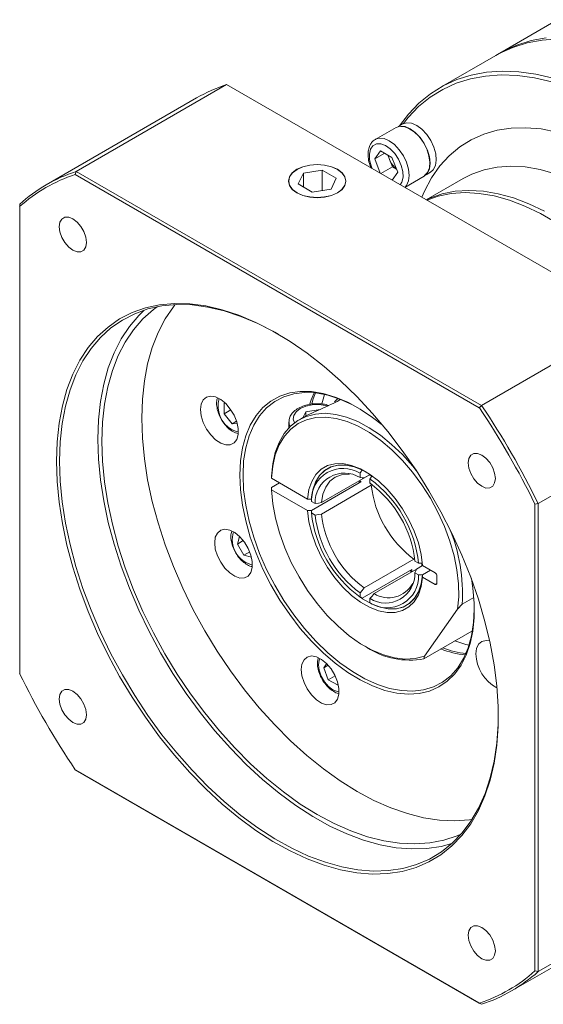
# Model space of a CAD drawing. Header units: millimetres. Extents: x 8145 to 8986, y -564 to 31.
# Tile 3 of 6: x 8382 to 8456, y -445 to -305. Entities that reach past the tile are written whole.
import ezdxf

# ---------------------------------------------------------------- set-up
doc = ezdxf.new("R2010")
doc.units = ezdxf.units.MM
doc.layers.get('0').update_dxf_attribs({"lineweight": 18})

msp = doc.modelspace()

# ---------------------------------------------------------------- linework, layer by layer
at = {"color": 7, "linetype": 'Continuous', "lineweight": 15}
for p, q in [((8458.52, -305.09), (8450.31, -309.83)), ((8449.75, -310.16), (8441.83, -314.73)), ((8411.55, -314.3), (8390.23, -326.61)), ((8469.04, -347.48), (8411.55, -314.3)), ((8407.3, -316.19), (8385.97, -328.5)), ((8435.59, -320.36), (8432.62, -322.08)), ((8436.52, -319.88), (8435.92, -320.23)), ((8432.62, -322.08), (8432.68, -322.05)), ((8432.56, -324.84), (8433.38, -323.68)), ((8433.38, -323.68), (8435.01, -324.62)), ((8433.98, -324.03), (8432.56, -324.84)), ((8433.35, -326.88), (8432.56, -324.84)), ((8434.67, -324.92), (8434.42, -324.28)), ((8435.08, -325.97), (8434.67, -324.92)), ((8435.01, -324.62), (8435.83, -326.73)), ((8390.08, -327.04), (8390.23, -326.61)), ((8390.23, -326.61), (8447.71, -359.79)), ((8421.54, -326.33), (8421.51, -326.35)), ((8425.12, -326.43), (8422.44, -326.85)), ((8427.08, -327.57), (8425.12, -326.43)), ((8425.12, -329.3), (8425.12, -326.43)), ((8427.28, -326.35), (8427.26, -326.33)), ((8435.08, -325.97), (8433.43, -326.92)), ((8435.67, -326.31), (8435.08, -325.97)), ((8447.4, -360.14), (8390.08, -327.04)), ((8422.44, -326.85), (8421.72, -328.39)), ((8422.44, -328.81), (8422.44, -326.85)), ((8426.36, -329.11), (8427.08, -327.57)), ((8435.83, -326.73), (8435.04, -327.85)), ((8436.83, -328.89), (8439.59, -327.29)), ((8445.12, -327.61), (8439.87, -330.64)), ((8439.88, -327.07), (8440.47, -326.73)), ((8421.72, -328.39), (8423.68, -329.53)), ((8423.68, -329.53), (8426.36, -329.11)), ((8382.2, -331.24), (8382.2, -331.59)), ((8382.2, -331.59), (8382.2, -397.79)), ((8469.04, -347.48), (8447.71, -359.79)), ((8411.2, -359.48), (8411.36, -359.47)), ((8411.2, -360.99), (8411.2, -359.48)), ((8447.4, -360.14), (8447.71, -359.79)), ((8412.17, -360.43), (8411.2, -360.99)), ((8412.33, -362.4), (8411.2, -360.99)), ((8422.31, -361.56), (8421.87, -361.81)), ((8422.36, -361.55), (8422.77, -360.68)), ((8422.77, -360.68), (8424.81, -360.36)), ((8422.77, -361.32), (8422.77, -360.68)), ((8477.06, -361.39), (8455.74, -373.7)), ((8412.96, -362.04), (8412.33, -362.4)), ((8413.05, -362.34), (8412.33, -362.4)), ((8420.4, -362.11), (8420.4, -362.98)), ((8417.91, -370.12), (8417.91, -369.8)), ((8425, -373.56), (8431.9, -369.58)), ((8430.48, -369.42), (8430.48, -370.02)), ((8431.9, -369.58), (8431.05, -370.07)), ((8431.79, -369.65), (8432.12, -369.84)), ((8423.02, -373.07), (8417.91, -370.12)), ((8417.91, -371.43), (8419.04, -370.78)), ((8423.58, -374.7), (8430.65, -370.62)), ((8423.58, -374.7), (8430.37, -370.79)), ((8432.07, -371.11), (8425, -375.2)), ((8430.37, -370.79), (8430.37, -370.46)), ((8430.37, -370.46), (8430.4, -370.77)), ((8430.65, -370.62), (8430.38, -370.46)), ((8431.89, -370.84), (8431.89, -370.23)), ((8432.14, -371.01), (8432.02, -371.08)), ((8432.02, -371.08), (8432.07, -371.11)), ((8417.91, -371.43), (8417.91, -371.76)), ((8417.91, -371.76), (8423.02, -374.7)), ((8423.58, -373.07), (8423.02, -373.07)), ((8424.11, -373.7), (8423.58, -373.4)), ((8455.29, -373.79), (8455.74, -373.7)), ((8455.29, -439.98), (8455.29, -373.79)), ((8455.74, -373.7), (8455.74, -440.07)), ((8423.02, -374.7), (8423.58, -374.7)), ((8423.58, -375.03), (8424.11, -375.33)), ((8413.09, -379.44), (8413.38, -378.36)), ((8413.92, -378.96), (8413.09, -379.44)), ((8414.01, -381.04), (8413.09, -379.44)), ((8414.85, -380.56), (8414.01, -381.04)), ((8415.1, -381.33), (8414.01, -381.04)), ((8431.05, -385.67), (8438.12, -381.58)), ((8438.12, -381.65), (8438.24, -381.58)), ((8438.12, -381.58), (8438.12, -381.65)), ((8438.79, -382.18), (8438.27, -381.87)), ((8438.5, -382.99), (8439.36, -382.5)), ((8439.25, -382.18), (8439.25, -382.56)), ((8441.14, -383.54), (8439.36, -382.51)), ((8437.83, -383.06), (8430.76, -387.14)), ((8438.5, -382.99), (8432.46, -386.48)), ((8437.58, -383.21), (8437.83, -383.39)), ((8437.83, -383.38), (8437.83, -383.06)), ((8438.27, -383.51), (8438.79, -383.81)), ((8440.49, -383.16), (8439.36, -383.81)), ((8439.36, -383.81), (8439.36, -384.14)), ((8441.37, -385.04), (8441.37, -383.93)), ((8439.36, -384.14), (8441.14, -385.17)), ((8430.48, -386.37), (8430.48, -386.98)), ((8431.89, -387.79), (8431.89, -387.19)), ((8444.96, -387.99), (8444.3, -388.69)), ((8444.96, -387.99), (8446.62, -387.03)), ((8439.63, -395.34), (8444.3, -388.69)), ((8439.54, -395.71), (8446.32, -391.79)), ((8431.19, -393.95), (8431.47, -394.12)), ((8425.33, -396.99), (8425.74, -396.41)), ((8439.63, -395.34), (8439.54, -395.71)), ((8425.95, -396.63), (8425.33, -396.99)), ((8425.98, -398.68), (8425.33, -396.99)), ((8426.95, -398.12), (8425.98, -398.68)), ((8427.29, -399.43), (8425.98, -398.68)), ((8427.38, -399.3), (8427.29, -399.43)), ((8390.08, -411.44), (8447.4, -444.53)), ((8390.23, -411.53), (8390.08, -411.44)), ((8447.71, -444.71), (8390.23, -411.53)), ((8477.06, -427.76), (8455.74, -440.07)), ((8451.97, -442.82), (8473.29, -430.51)), ((8455.29, -439.98), (8455.74, -440.07)), ((8447.71, -444.71), (8447.4, -444.53))]:
    msp.add_line(p, q, dxfattribs=at)
at = {"color": 8, "linetype": 'Continuous', "lineweight": 15}
for p, q in [((8427.51, -358.86), (8427.51, -359.05)), ((8441.37, -385.04), (8441.14, -385.17))]:
    msp.add_line(p, q, dxfattribs=at)
at = {"color": 7, "linetype": 'Continuous', "lineweight": 15, "flags": 128}
for points in [[(8458.58, -307.82), (8456.33, -307.98), (8454.17, -308.38), (8452.13, -309.02), (8450.21, -309.9), (8449.75, -310.16)], [(8450.03, -310), (8450.77, -309.57), (8452.7, -308.69), (8454.74, -308.05), (8456.89, -307.65)], [(8436.07, -320.14), (8437.34, -318.48), (8438.84, -316.92), (8440.49, -315.59), (8442.29, -314.47), (8444.21, -313.59), (8446.25, -312.95), (8448.41, -312.55), (8450.66, -312.39), (8453, -312.47), (8455.41, -312.8), (8457.88, -313.37)], [(8457.67, -313.89), (8455.22, -313.33), (8452.83, -313), (8450.51, -312.92), (8448.27, -313.08), (8446.14, -313.47), (8444.11, -314.11), (8442.2, -314.98), (8440.42, -316.09), (8438.78, -317.42), (8437.29, -318.96), (8436.58, -319.85)], [(8436.52, -319.88), (8436.53, -319.88), (8437.11, -319.7), (8437.8, -319.78), (8438.53, -320.1), (8439.26, -320.64), (8439.94, -321.37), (8440.52, -322.24), (8440.95, -323.18), (8441.22, -324.13), (8441.29, -325.02), (8441.17, -325.79), (8440.86, -326.39), (8440.47, -326.73)], [(8435.59, -320.36), (8436.18, -320.18), (8436.86, -320.25), (8437.59, -320.56), (8438.32, -321.09), (8439.01, -321.81), (8439.59, -322.67), (8440.04, -323.61), (8440.32, -324.56), (8440.42, -325.46), (8440.32, -326.25), (8440.04, -326.87), (8439.59, -327.29), (8439.59, -327.29)], [(8436.28, -320.22), (8436.69, -320.25), (8437.41, -320.5), (8438.15, -320.99), (8438.85, -321.67), (8439.46, -322.5), (8439.94, -323.43), (8440.25, -324.38), (8440.38, -325.29), (8440.32, -326.11), (8440.06, -326.76), (8439.64, -327.2)], [(8439.23, -330.27), (8439.61, -329.4), (8440.62, -327.52), (8441.8, -325.84), (8443.14, -324.38), (8444.63, -323.13), (8446.26, -322.11), (8448.03, -321.32), (8449.91, -320.77), (8451.91, -320.47), (8453.99, -320.41), (8456.16, -320.59), (8458.4, -321.02), (8459.65, -321.36)], [(8421.51, -326.31), (8420.87, -326.8), (8420.46, -327.37), (8420.32, -327.98), (8420.46, -328.59), (8420.87, -329.16), (8421.51, -329.65), (8422.36, -330.02), (8423.34, -330.26), (8424.4, -330.34), (8425.46, -330.26), (8426.44, -330.02), (8427.28, -329.65), (8427.93, -329.16), (8428.34, -328.59), (8428.48, -327.98), (8428.34, -327.37), (8427.93, -326.8), (8427.28, -326.31), (8426.44, -325.94), (8425.46, -325.7), (8424.4, -325.62), (8423.34, -325.7), (8422.36, -325.94), (8421.51, -326.31)], [(8421.54, -326.33), (8420.9, -326.81), (8420.49, -327.38), (8420.36, -327.98), (8420.49, -328.58), (8420.9, -329.15), (8421.54, -329.63), (8422.38, -330), (8423.35, -330.23), (8424.4, -330.31), (8425.45, -330.23), (8426.42, -330), (8427.26, -329.63), (8427.9, -329.15), (8428.3, -328.58), (8428.44, -327.98), (8428.3, -327.38), (8427.9, -326.81), (8427.26, -326.33), (8426.42, -325.96), (8425.45, -325.73), (8424.4, -325.65), (8423.35, -325.73), (8422.38, -325.96), (8421.54, -326.33)], [(8445.12, -327.61), (8446.34, -326.99), (8448.07, -326.38), (8449.92, -326), (8451.87, -325.87), (8453.91, -325.98), (8456.01, -326.34), (8458.17, -326.93)], [(8439.89, -330.66), (8440.4, -330.42), (8442.13, -329.8), (8443.98, -329.43), (8445.93, -329.3), (8447.97, -329.41), (8450.07, -329.77), (8452.23, -330.36), (8454.43, -331.2), (8456.66, -332.26)], [(8458.33, -333.88), (8456.09, -332.59), (8453.87, -331.52), (8451.67, -330.69), (8449.51, -330.09), (8447.4, -329.74), (8445.37, -329.62), (8443.42, -329.76), (8441.57, -330.13), (8440, -330.67)], [(8391.67, -336.67), (8391.57, -335.93), (8391.3, -335.15), (8390.87, -334.41), (8390.34, -333.79), (8389.74, -333.34), (8389.15, -333.1), (8388.61, -333.11), (8388.19, -333.36), (8387.91, -333.82), (8387.82, -334.45), (8387.91, -335.19), (8388.19, -335.97), (8388.61, -336.7), (8389.15, -337.33), (8389.74, -337.78), (8390.34, -338.01), (8390.87, -338.01), (8391.3, -337.76), (8391.57, -337.3), (8391.67, -336.67)], [(8387.4, -367.7), (8387.5, -364.95), (8387.78, -362.32), (8388.25, -359.84), (8388.9, -357.51), (8389.73, -355.35), (8390.74, -353.38), (8391.91, -351.6), (8393.25, -350.03), (8394.74, -348.67), (8396.37, -347.53), (8398.14, -346.63), (8400.03, -345.96), (8402.03, -345.53), (8404.14, -345.34), (8406.33, -345.39), (8408.6, -345.69), (8410.93, -346.23), (8413.3, -347.01), (8415.71, -348.02), (8418.13, -349.26), (8420.56, -350.71), (8422.98, -352.38), (8425.38, -354.25), (8427.73, -356.31), (8430.03, -358.54), (8432.26, -360.94), (8434.41, -363.49), (8436.47, -366.18), (8438.42, -368.98), (8440.25, -371.88), (8441.95, -374.87), (8443.51, -377.92), (8444.93, -381.02), (8446.18, -384.15), (8447.27, -387.28), (8448.19, -390.41), (8448.93, -393.51), (8449.49, -396.57), (8449.87, -399.56), (8450.06, -402.46), (8450.06, -405.27), (8449.87, -407.96), (8449.49, -410.52), (8448.93, -412.92), (8448.19, -415.17), (8447.27, -417.23), (8446.18, -419.11), (8444.93, -420.79), (8443.51, -422.26), (8441.95, -423.51), (8440.25, -424.53), (8438.42, -425.32), (8436.47, -425.87), (8434.41, -426.18), (8432.26, -426.24), (8430.03, -426.07), (8427.73, -425.65), (8425.38, -424.99), (8422.98, -424.09), (8420.56, -422.97), (8418.13, -421.62), (8415.71, -420.06), (8413.3, -418.29), (8410.93, -416.32), (8408.6, -414.17), (8406.33, -411.85), (8404.14, -409.38), (8402.03, -406.76), (8400.03, -404.01), (8398.14, -401.16), (8396.37, -398.21), (8394.74, -395.19), (8393.25, -392.11), (8391.91, -389), (8390.74, -385.86), (8389.73, -382.73), (8388.9, -379.61), (8388.25, -376.53), (8387.78, -373.51), (8387.5, -370.56), (8387.4, -367.7)], [(8418.86, -349.67), (8418.37, -349.39), (8415.96, -348.16), (8413.57, -347.16), (8411.21, -346.39), (8408.9, -345.85), (8406.65, -345.55), (8404.47, -345.5), (8402.38, -345.69), (8400.39, -346.11), (8398.51, -346.78), (8396.76, -347.68), (8395.14, -348.81), (8393.66, -350.15), (8392.33, -351.72), (8391.17, -353.48), (8390.17, -355.44), (8389.34, -357.59), (8388.69, -359.9), (8388.23, -362.36), (8387.95, -364.97), (8387.86, -367.7)], [(8393.85, -364.89), (8393.95, -362.18), (8394.23, -359.59), (8394.7, -357.14), (8395.35, -354.85), (8396.18, -352.73), (8397.18, -350.8), (8398.35, -349.06), (8399.69, -347.52), (8401.17, -346.2), (8401.72, -345.8)], [(8399.51, -361.62), (8399.6, -358.91), (8399.89, -356.32), (8400.35, -353.88), (8401, -351.59), (8401.83, -349.47), (8402.84, -347.53), (8404.01, -345.79), (8404.23, -345.51)], [(8393.29, -364.56), (8393.38, -361.83), (8393.66, -359.23), (8394.13, -356.76), (8394.77, -354.45), (8395.6, -352.31), (8396.6, -350.35), (8397.76, -348.58), (8399.09, -347.02), (8399.85, -346.28)], [(8407.84, -360.39), (8407.93, -359.61), (8408.23, -359), (8408.69, -358.61), (8409.29, -358.47), (8409.98, -358.58), (8410.71, -358.95), (8411.42, -359.53), (8412.07, -360.3), (8412.61, -361.18), (8412.99, -362.12), (8413.18, -363.05), (8413.18, -363.9), (8412.99, -364.6), (8412.61, -365.1), (8412.07, -365.37), (8411.42, -365.38), (8410.71, -365.14), (8409.98, -364.66), (8409.29, -363.98), (8408.69, -363.15), (8408.23, -362.22), (8407.93, -361.28), (8407.84, -360.39)], [(8413.43, -369.66), (8413.52, -367.67), (8413.8, -365.81), (8414.27, -364.11), (8414.91, -362.58), (8415.73, -361.24), (8416.71, -360.1), (8417.84, -359.18), (8419.1, -358.48), (8420.5, -358.02), (8422, -357.81), (8423.59, -357.83), (8425.25, -358.1), (8426.97, -358.61), (8428.73, -359.35), (8430.5, -360.31), (8432.26, -361.5), (8433.62, -362.56)], [(8430.17, -360.12), (8429.39, -359.7), (8427.63, -358.9), (8425.89, -358.34), (8424.21, -358.02), (8422.6, -357.95), (8421.08, -358.13), (8419.66, -358.56), (8418.37, -359.22), (8417.22, -360.12), (8416.23, -361.25), (8415.39, -362.58), (8414.74, -364.1), (8414.26, -365.81), (8413.97, -367.66), (8413.88, -369.66)], [(8423.38, -359.56), (8423.56, -359.01), (8423.97, -358)], [(8424.17, -358.02), (8423.84, -358.85), (8423.62, -359.55)], [(8425.06, -359.6), (8425.07, -359.57), (8425.42, -358.23)], [(8427.38, -358.77), (8427.12, -359), (8426.85, -359.27)], [(8417.91, -369.8), (8418.09, -368.05), (8418.46, -366.46), (8419.01, -365.03), (8419.73, -363.79), (8420.62, -362.75), (8421.66, -361.94), (8422.84, -361.36), (8424.14, -361.01), (8425.55, -360.91), (8427.04, -361.06), (8428.58, -361.46), (8430.17, -362.09), (8431.78, -362.95), (8433.39, -364.03), (8434.96, -365.31), (8436.49, -366.77), (8437.95, -368.4), (8438.43, -369)], [(8444.3, -388.69), (8444.47, -386.94), (8444.44, -385.08), (8444.22, -383.12), (8443.82, -381.1), (8443.23, -379.04), (8442.46, -376.98), (8441.53, -374.94), (8440.46, -372.95), (8439.24, -371.04), (8437.91, -369.25), (8436.49, -367.58), (8434.98, -366.08), (8433.42, -364.76), (8431.83, -363.64), (8430.23, -362.74), (8428.65, -362.07), (8427.1, -361.64), (8425.61, -361.45), (8424.2, -361.51), (8422.89, -361.82), (8421.7, -362.37), (8420.65, -363.16), (8419.75, -364.17), (8419.02, -365.4), (8418.46, -366.81), (8418.09, -368.39), (8417.91, -370.12)], [(8446.37, -418.5), (8446.02, -418.55), (8443.92, -418.69), (8441.75, -418.6), (8439.5, -418.25), (8437.19, -417.67), (8434.83, -416.86), (8432.45, -415.81), (8430.06, -414.53), (8427.66, -413.04), (8425.28, -411.34), (8422.93, -409.44), (8420.62, -407.36), (8418.37, -405.1), (8416.19, -402.68), (8414.1, -400.12), (8412.1, -397.43), (8410.22, -394.63), (8408.46, -391.73), (8406.83, -388.76), (8405.34, -385.72), (8404.01, -382.65), (8402.84, -379.56), (8401.83, -376.46), (8401, -373.39), (8400.35, -370.34), (8399.89, -367.36), (8399.6, -364.44), (8399.51, -361.62)], [(8443.51, -421.91), (8442, -422.31), (8439.96, -422.62), (8437.82, -422.68), (8435.61, -422.51), (8433.32, -422.09), (8430.99, -421.44), (8428.61, -420.55), (8426.21, -419.43), (8423.8, -418.1), (8421.39, -416.54), (8419, -414.79), (8416.64, -412.83), (8414.33, -410.7), (8412.08, -408.4), (8409.9, -405.94), (8407.81, -403.34), (8405.82, -400.62), (8403.94, -397.78), (8402.19, -394.86), (8400.57, -391.86), (8399.09, -388.8), (8397.76, -385.71), (8396.6, -382.6), (8395.6, -379.48), (8394.77, -376.39), (8394.13, -373.33), (8393.66, -370.33), (8393.38, -367.4), (8393.29, -364.56)], [(8444.86, -420.53), (8444.24, -420.8), (8442.35, -421.43), (8440.36, -421.81), (8438.27, -421.96), (8436.09, -421.86), (8433.84, -421.52), (8431.53, -420.94), (8429.18, -420.12), (8426.8, -419.07), (8424.4, -417.8), (8422, -416.31), (8419.62, -414.6), (8417.27, -412.71), (8414.96, -410.62), (8412.71, -408.36), (8410.53, -405.95), (8408.44, -403.39), (8406.44, -400.7), (8404.56, -397.89), (8402.8, -395), (8401.17, -392.02), (8399.69, -388.99), (8398.35, -385.92), (8397.18, -382.82), (8396.18, -379.73), (8395.35, -376.65), (8394.7, -373.61), (8394.23, -370.62), (8393.95, -367.71), (8393.85, -364.89)], [(8449.67, -370.15), (8449.57, -369.41), (8449.3, -368.63), (8448.87, -367.9), (8448.34, -367.27), (8447.74, -366.82), (8447.15, -366.59), (8446.61, -366.59), (8446.19, -366.84), (8445.91, -367.3), (8445.82, -367.93), (8445.91, -368.67), (8446.19, -369.45), (8446.61, -370.19), (8447.15, -370.81), (8447.74, -371.26), (8448.34, -371.5), (8448.87, -371.49), (8449.3, -371.25), (8449.57, -370.78), (8449.67, -370.15)], [(8387.86, -367.7), (8387.95, -370.54), (8388.23, -373.46), (8388.69, -376.47), (8389.34, -379.52), (8390.17, -382.62), (8391.17, -385.73), (8392.33, -388.84), (8393.66, -391.94), (8395.14, -394.99), (8396.76, -397.99), (8398.51, -400.92), (8400.39, -403.75), (8402.38, -406.48), (8404.47, -409.07), (8406.65, -411.53), (8408.9, -413.84), (8411.21, -415.97), (8413.57, -417.92), (8415.96, -419.68), (8418.37, -421.23), (8420.78, -422.57), (8423.18, -423.69), (8425.56, -424.57), (8427.89, -425.23), (8430.17, -425.64), (8432.39, -425.82), (8434.53, -425.75), (8436.57, -425.45), (8438.5, -424.9), (8440.32, -424.12), (8442.01, -423.1), (8443.56, -421.86), (8444.96, -420.41), (8446.21, -418.74), (8447.29, -416.88), (8448.21, -414.82), (8448.94, -412.6), (8449.5, -410.21), (8449.87, -407.67), (8450.06, -405), (8450.08, -403.75)], [(8423.02, -373.07), (8423.23, -371.73), (8423.63, -370.56), (8424.22, -369.59), (8424.97, -368.83), (8425.88, -368.32), (8426.92, -368.05), (8428.06, -368.04), (8429.28, -368.29), (8430.55, -368.79), (8431.83, -369.53), (8433.09, -370.49), (8434.31, -371.65), (8435.45, -372.98), (8436.49, -374.44), (8437.4, -376.01), (8438.16, -377.64), (8438.75, -379.29), (8439.15, -380.93), (8439.36, -382.51)], [(8431.33, -369.22), (8430.85, -368.97), (8429.63, -368.49), (8428.46, -368.24), (8427.36, -368.25), (8426.36, -368.51), (8425.48, -369), (8424.75, -369.72), (8424.18, -370.66), (8423.79, -371.78), (8423.58, -373.07)], [(8423.58, -373.07), (8423.79, -371.79), (8424.17, -370.68), (8424.73, -369.74), (8425.45, -369.02), (8426.32, -368.52), (8427.31, -368.26), (8428.4, -368.24), (8429.56, -368.46), (8430.76, -368.92)], [(8446.27, -384.33), (8446.48, -385.68), (8446.66, -387.82), (8446.66, -389.87), (8446.48, -391.79), (8446.1, -393.57), (8445.55, -395.19), (8444.81, -396.63), (8443.92, -397.87), (8442.86, -398.91), (8441.66, -399.71), (8440.33, -400.29), (8438.88, -400.63), (8437.33, -400.73), (8435.7, -400.58), (8434, -400.19), (8432.26, -399.57), (8430.5, -398.71), (8428.73, -397.64), (8426.97, -396.35), (8425.25, -394.87), (8423.59, -393.22), (8422, -391.41), (8420.5, -389.45), (8419.1, -387.39), (8417.84, -385.23), (8416.71, -383), (8415.73, -380.74), (8414.91, -378.45), (8414.27, -376.17), (8413.8, -373.93), (8413.52, -371.75), (8413.43, -369.66), (8413.43, -369.66)], [(8413.88, -369.66), (8413.97, -371.76), (8414.26, -373.95), (8414.74, -376.2), (8415.39, -378.49), (8416.23, -380.78), (8417.22, -383.05), (8418.37, -385.28), (8419.66, -387.43), (8421.08, -389.49), (8422.6, -391.43), (8424.21, -393.22), (8425.89, -394.85), (8427.63, -396.29), (8429.39, -397.53), (8431.17, -398.56), (8432.94, -399.35), (8434.67, -399.91), (8436.35, -400.23), (8437.97, -400.3), (8439.49, -400.12), (8440.9, -399.7), (8442.19, -399.03), (8443.34, -398.13), (8444.34, -397.01), (8445.17, -395.68), (8445.83, -394.15), (8446.3, -392.45), (8446.59, -390.59), (8446.69, -388.73)], [(8425, -373.56), (8425.22, -372.38), (8425.63, -371.37), (8426.21, -370.55), (8426.95, -369.96), (8427.84, -369.61), (8428.83, -369.52), (8429, -369.52)], [(8430.76, -368.92), (8430.55, -369.29), (8430.48, -369.42)], [(8431.89, -370.23), (8431.97, -370.11), (8432.18, -369.74)], [(8431.05, -370.07), (8430.77, -370.05), (8430.48, -370.02)], [(8417.91, -371.76), (8418.1, -373.73), (8418.48, -375.78), (8419.05, -377.87), (8419.81, -379.97), (8420.73, -382.05), (8421.82, -384.08), (8423.04, -386.03), (8424.38, -387.86), (8425.83, -389.56), (8427.36, -391.09), (8428.94, -392.44), (8430.56, -393.58), (8432.19, -394.49), (8433.8, -395.16), (8435.37, -395.59), (8436.88, -395.76), (8438.31, -395.68), (8439.63, -395.34)], [(8423.58, -373.4), (8423.58, -373.32), (8423.58, -373.07)], [(8424.11, -373.7), (8424.57, -373.63), (8425, -373.56)], [(8439.36, -384.14), (8439.15, -385.48), (8438.75, -386.65), (8438.16, -387.62), (8437.4, -388.37), (8436.49, -388.89), (8435.45, -389.16), (8434.31, -389.17), (8433.09, -388.92), (8431.83, -388.42), (8430.55, -387.68), (8429.28, -386.72), (8428.06, -385.56), (8426.92, -384.23), (8425.88, -382.77), (8424.97, -381.2), (8424.22, -379.57), (8423.63, -377.92), (8423.23, -376.28), (8423.02, -374.7)], [(8423.58, -374.7), (8423.58, -374.95), (8423.58, -375.03)], [(8425, -375.2), (8424.57, -375.26), (8424.11, -375.33)], [(8409.86, -379.27), (8409.95, -378.49), (8410.25, -377.89), (8410.71, -377.5), (8411.31, -377.35), (8412, -377.47), (8412.73, -377.83), (8413.44, -378.42), (8414.09, -379.18), (8414.63, -380.07), (8415.01, -381.01), (8415.2, -381.94), (8415.2, -382.78), (8415.01, -383.48), (8414.63, -383.98), (8414.09, -384.25), (8413.44, -384.27), (8412.73, -384.02), (8412, -383.55), (8411.31, -382.86), (8410.71, -382.03), (8410.25, -381.11), (8409.95, -380.17), (8409.86, -379.27)], [(8439.36, -382.18), (8438.93, -382.18), (8438.79, -382.18)], [(8430.57, -387), (8430.85, -387.2), (8432.09, -387.91), (8433.31, -388.4), (8434.48, -388.64), (8435.58, -388.63), (8436.58, -388.38), (8437.46, -387.88), (8438.19, -387.16), (8438.76, -386.22), (8439.15, -385.1), (8439.36, -383.81)], [(8439.36, -383.81), (8439.16, -385.09), (8438.77, -386.2), (8438.21, -387.14), (8437.49, -387.86), (8436.62, -388.36), (8435.63, -388.62), (8434.55, -388.64), (8433.38, -388.42), (8432.18, -387.96)], [(8437.81, -383.39), (8437.64, -383.28), (8437.55, -383.22)], [(8438.27, -383.51), (8438.39, -383.24), (8438.5, -382.99)], [(8438.79, -383.81), (8438.93, -383.81), (8439.36, -383.81)], [(8430.48, -386.37), (8430.77, -386.01), (8431.05, -385.67)], [(8432.46, -386.48), (8432.18, -386.83), (8431.89, -387.19)], [(8430.48, -386.98), (8430.55, -387.02), (8430.76, -387.14)], [(8432.18, -387.96), (8431.97, -387.83), (8431.89, -387.79)], [(8445.95, -393.79), (8445.48, -393.68), (8443.91, -393.18)], [(8446.9, -395.03), (8447, -394.25), (8447.29, -393.64), (8447.76, -393.25), (8448.35, -393.11), (8448.86, -393.17)], [(8422.14, -397.24), (8422.23, -396.46), (8422.53, -395.86), (8422.99, -395.47), (8423.59, -395.32), (8424.28, -395.44), (8425.01, -395.8), (8425.72, -396.39), (8426.37, -397.15), (8426.91, -398.04), (8427.29, -398.98), (8427.48, -399.91), (8427.48, -400.75), (8427.29, -401.45), (8426.91, -401.95), (8426.37, -402.22), (8425.72, -402.24), (8425.01, -401.99), (8424.28, -401.52), (8423.59, -400.83), (8422.99, -400), (8422.53, -399.08), (8422.23, -398.14), (8422.14, -397.24)], [(8391.67, -403.65), (8391.57, -402.91), (8391.3, -402.13), (8390.87, -401.39), (8390.34, -400.77), (8389.74, -400.31), (8389.15, -400.08), (8388.61, -400.09), (8388.19, -400.33), (8387.91, -400.79), (8387.82, -401.43), (8387.91, -402.17), (8388.19, -402.94), (8388.61, -403.68), (8389.15, -404.3), (8389.74, -404.76), (8390.34, -404.99), (8390.87, -404.98), (8391.3, -404.74), (8391.57, -404.28), (8391.67, -403.65)], [(8449.67, -437.13), (8449.57, -436.39), (8449.3, -435.61), (8448.87, -434.87), (8448.34, -434.25), (8447.74, -433.8), (8447.15, -433.56), (8446.61, -433.57), (8446.19, -433.81), (8445.91, -434.28), (8445.82, -434.91), (8445.91, -435.65), (8446.19, -436.43), (8446.61, -437.16), (8447.15, -437.79), (8447.74, -438.24), (8448.34, -438.47), (8448.87, -438.47), (8449.3, -438.22), (8449.57, -437.76), (8449.67, -437.13)]]:
    msp.add_lwpolyline(points, dxfattribs=at)
at = {"color": 8, "linetype": 'Continuous', "lineweight": 15, "flags": 128}
for points in [[(8432.68, -322.05), (8433.21, -321.9), (8433.89, -321.96), (8434.62, -322.28), (8435.35, -322.81), (8436.04, -323.53), (8436.62, -324.39), (8437.07, -325.32), (8437.35, -326.27), (8437.45, -327.17), (8437.35, -327.96), (8437.07, -328.59), (8436.81, -328.87)], [(8436.17, -328.51), (8436.43, -328.11), (8436.59, -327.43), (8436.56, -326.62), (8436.33, -325.75), (8435.94, -324.87), (8435.4, -324.08), (8434.76, -323.42), (8434.08, -322.95), (8433.41, -322.71), (8432.8, -322.72), (8432.31, -322.98), (8431.97, -323.47), (8431.8, -324.14), (8431.84, -324.95), (8432.06, -325.82), (8432.22, -326.22)], [(8425.89, -359.86), (8425.59, -359.78), (8424.64, -359.66), (8423.68, -359.7), (8422.77, -359.9), (8422, -360.23), (8421.42, -360.68), (8421.08, -361.2), (8421.01, -361.76), (8421.19, -362.27)], [(8412.33, -363.26), (8412.97, -363.51), (8413.21, -363.54)], [(8424.78, -395.67), (8424.68, -395.89), (8424.58, -396.56), (8424.68, -397.35), (8424.97, -398.18), (8425.43, -398.97), (8426, -399.63), (8426.63, -400.12), (8427.27, -400.37), (8427.51, -400.39)]]:
    msp.add_lwpolyline(points, dxfattribs=at)
at = {"color": 7, "linetype": 'Continuous', "lineweight": 15}
for centre, radius, start, end in [((8418.43, -335.5), 22.29, 107.9677, 119.9623), ((8437.32, -323.87), 2.85, 189.3465, 201.5125), ((8437.66, -323.79), 3.19, 200.6246, 231.1625), ((8397.07, -347.72), 22.19, 107.9475, 132.0632), ((8396.94, -348.03), 22.08, 108.1121, 131.8987), ((8353.34, -423.54), 113.44, 26.0161, 33.9839), ((8353.26, -423.59), 113.98, 25.9604, 34.0396), ((8428.07, -373.21), 4.49, 57.6251, 182.3856), ((8428.28, -373.56), 4.17, 58.1428, 181.868), ((8421.85, -384), 17.04, 6.1284, 53.8716), ((8422.46, -383.64), 15.91, 6.3829, 53.6171), ((8447.17, -369.38), 15.2, 186.5618, 233.4382), ((8440.53, -373.21), 17.04, 186.1284, 233.8716), ((8439.92, -373.57), 15.91, 186.3829, 233.6171), ((8440.1, -373.46), 15.2, 186.5618, 233.4382), ((8421.23, -386.42), 23.78, 356.2084, 22.967), ((8434.1, -383.64), 4.17, 238.1428, 1.868), ((8434.3, -384), 4.49, 237.6251, 2.3856), ((8440.88, -383.95), 0.492, 2.6055, 57.3945), ((8434.53, -383.16), 3.91, 238.1195, 331.2514), ((8441.23, -385.06), 0.14, 230.7967, 9.214), ((8437.48, -384.86), 11.04, 236.974, 280.7106), ((8446.77, -381.86), 13.37, 248.7868, 264.1742), ((8447.08, -381.61), 13.46, 248.8251, 263.2832), ((8452.55, -394.85), 5.65, 181.795, 241.9738), ((8484.14, -348.04), 113.44, 206.0161, 213.9839), ((8440.54, -423.55), 22.08, 288.1121, 311.8987), ((8440.87, -423.6), 22.19, 287.9475, 312.0632)]:
    msp.add_arc(centre, radius, start, end, dxfattribs=at)
at = {"color": 8, "linetype": 'Continuous', "lineweight": 15}
for centre, radius, start, end in [((8414.27, -359.84), 3.93, 164.7314, 240.4937), ((8421.84, -362.1), 1.44, 179.9813, 208.8745), ((8416.11, -378.77), 3.76, 163.4781, 256.5165)]:
    msp.add_arc(centre, radius, start, end, dxfattribs=at)
at = {"color": 7, "linetype": 'Continuous', "lineweight": 15}
for points, knots in [([(8432.71, -322.07), (8432.63, -322.1), (8432.35, -322.21), (8432.01, -322.61), (8431.72, -323.22), (8431.59, -323.95), (8431.64, -324.79), (8431.81, -325.55), (8432.01, -325.99), (8432.08, -326.15)], [0, 0, 0, 0, 0.06158, 0.222299, 0.382234, 0.550236, 0.727052, 0.907042, 1, 1, 1, 1]), ([(8410.26, -358.75), (8410.23, -358.83), (8410.12, -359.11), (8410.12, -359.71), (8410.25, -360.51), (8410.55, -361.35), (8411, -362.14), (8411.56, -362.83), (8412.06, -363.26), (8412.48, -363.52), (8412.8, -363.69), (8413.06, -363.73), (8413.18, -363.76)], [0, 0, 0, 0, 0.045128, 0.168693, 0.297325, 0.426441, 0.555268, 0.684462, 0.814693, 0.858147, 0.928235, 1, 1, 1, 1]), ([(8426.05, -359.79), (8425.92, -359.75), (8425.51, -359.62), (8424.71, -359.54), (8423.73, -359.56), (8422.78, -359.73), (8421.93, -360.05), (8421.23, -360.48), (8420.74, -361.01), (8420.44, -361.56), (8420.43, -361.93), (8420.43, -362.09)], [0, 0, 0, 0, 0.054505, 0.180177, 0.305663, 0.431582, 0.558549, 0.687363, 0.803982, 0.914183, 1, 1, 1, 1]), ([(8422.32, -361.58), (8422.39, -361.53), (8422.79, -361.26), (8423.82, -360.8), (8425.28, -360.16), (8426.6, -359.55), (8427.45, -359.12), (8427.7, -358.94), (8427.72, -358.93)], [0, 0, 0, 0, 0.058033, 0.332046, 0.559547, 0.788234, 0.988622, 1, 1, 1, 1]), ([(8412.28, -377.64), (8412.24, -377.75), (8412.14, -378.07), (8412.15, -378.71), (8412.3, -379.52), (8412.63, -380.35), (8413.1, -381.13), (8413.67, -381.81), (8414.33, -382.32), (8414.85, -382.61), (8415.14, -382.65), (8415.2, -382.65)], [0, 0, 0, 0, 0.062319, 0.186975, 0.316019, 0.445168, 0.574084, 0.703464, 0.834016, 0.966682, 1, 1, 1, 1]), ([(8424.56, -395.61), (8424.52, -395.75), (8424.41, -396.11), (8424.44, -396.79), (8424.62, -397.61), (8424.97, -398.44), (8425.46, -399.21), (8426.05, -399.87), (8426.71, -400.35), (8427.2, -400.61), (8427.46, -400.63), (8427.48, -400.63)], [0, 0, 0, 0, 0.080301, 0.206006, 0.335362, 0.464538, 0.59356, 0.723138, 0.85404, 0.987148, 1, 1, 1, 1])]:
    msp.add_open_spline(points, degree=3, knots=knots, dxfattribs=at)

doc.saveas('drawing.dxf')
